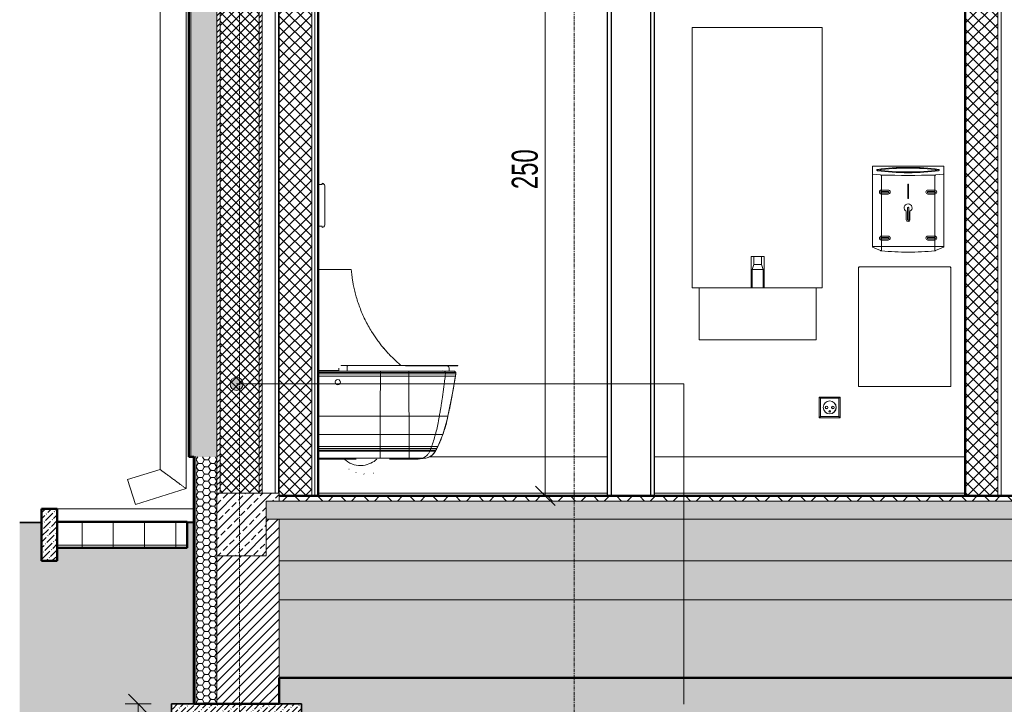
# Model space of a CAD drawing. Header units: centimetres. Extents: x 376 to 4434, y -323 to 48730.
# Tile 2 of 45: x 1553 to 1931, y -70 to 193. Entities that reach past the tile are written whole.
import ezdxf

# ---------------------------------------------------------------- set-up
doc = ezdxf.new("R2010")
doc.units = ezdxf.units.CM
doc.linetypes.add('Linia siatki', pattern=[2.2225, 1.27, -0.3175, 0.3175, -0.3175])
for name, color, linetype, lineweight in [('A-ANNO-DIMS', 7, 'Continuous', 5), ('A-ANNO-DIMS-50', 7, 'Continuous', 5), ('A-ANNO-IDEN', 7, 'Continuous', 5), ('A-DOOR', 7, 'Continuous', 5), ('A-FLOR', 7, 'Continuous', 5), ('A-FLOR-MCUT', 7, 'Continuous', 5), ('A-FLOR-PATT', 7, 'Continuous', 50), ('A-GENM', 7, 'Continuous', 5), ('A-WALL', 7, 'Continuous', 35), ('A-WALL-PATT', 7, 'Continuous', 35), ('C-TOPO', 7, 'Continuous', 5), ('E-ELEC-FIXT', 7, 'Continuous', 5), ('I-FURN', 7, 'Continuous', 5), ('P-PIPE', 7, 'Continuous', 5), ('P-SANR-FIXT', 7, 'Continuous', 5), ('S-FNDN', 7, 'Continuous', 5), ('S-GRID', 7, 'Continuous', 5)]:
    doc.layers.add(name, color=color, linetype=linetype, lineweight=lineweight)
doc.styles.add('Arial Narrow_1', font='ARIALN.TTF', dxfattribs={"width": 0.8, "height": 10})
doc.dimstyles.new('standard_wielkość_otworów', dxfattribs={"dimscale": 30.48, "dimtxt": 10.23431, "dimasz": 0.246063, "dimexe": 0.164042, "dimexo": 0.0625, "dimgap": 0, "dimtad": 1, "dimdec": 1, "dimrnd": 0.5, "dimdsep": 46, "dimtxsty": 'Arial Narrow_1', "dimblk1": 'OBLIQUE', "dimblk2": 'OBLIQUE', "dimsah": 1, "dimcen": 0.09, "dimazin": 0, "dimtfac": 1, "dimtdec": 4, "dimtix": 1, "dimtmove": 0, "dimatfit": 3, "dimfxl": 0.164042, "dimfxlon": 1, "dimtvp": 1, "dimtolj": 1, "dimtzin": 0, "dimarcsym": 2})
pattern_1 = [(0, (2116.5484, 303), (2.381, 1.375), [1.587, -3.175]), (120, (2116.5484, 303), (-2.381285, 1.3745065), [1.588, -3.175]), (60, (2116.5484, 303), (-0.000285, 2.7495065), [0, -3.175, 1.587, 0])]
pattern_2 = [(45, (2116.5484, 303), (-1.06066, 1.06066), [])]
pattern_3 = [(45, (2116.5484, 303), (-1.767767, 1.767767), []), (135, (2116.5484, 303), (-1.767767, -1.767767), [])]
pattern_4 = [(45, (2116.5484, 303), (0.841457, 3.0872282), [3.969, -0.79375, 0.16764, -0.62611])]
pattern_5 = [(45, (2116.5484, 303), (-2.12132, 2.12132), []), (135, (2116.5484, 303), (-2.12132, -2.12132), [])]

# ---------------------------------------------------------------- blocks, each defined once
blk = doc.blocks.new('Gniazdko - pojedyncze - Pojedyncza-8825553-Przekrój')
at = {"layer": 'E-ELEC-FIXT'}
for p, q in [((65750.53, 48), (65758.53, 48)), ((65750.53, 48), (65751.03, 47.5)), ((65750.53, 40), (65750.53, 48)), ((65758.03, 47.5), (65751.03, 47.5)), ((65751.03, 47.5), (65751.03, 40.5)), ((65758.03, 47.5), (65758.53, 48)), ((65758.03, 40.5), (65758.03, 47.5)), ((65758.53, 48), (65758.53, 40)), ((65750.53, 40), (65751.03, 40.5)), ((65758.53, 40), (65750.53, 40)), ((65751.03, 40.5), (65758.03, 40.5)), ((65758.53, 40), (65758.03, 40.5))]:
    blk.add_line(p, q, dxfattribs=at)
for centre, radius in [((65754.53, 44), 2.5), ((65754.53, 44), 2.48), ((65753.35, 44), 0.5), ((65753.35, 44), 0.473), ((65754.53, 42.47), 0.291), ((65755.76, 44), 0.5), ((65755.76, 44), 0.473)]:
    blk.add_circle(centre, radius, dxfattribs=at)
blk = doc.blocks.new('Drz Drzwi pełne x1 ___regulowane - Dd - W - łazienkowe - 87_6 x 203_7 _80 x 200_-9243152-Przekrój')
at = {"layer": 'A-DOOR', "lineweight": 25}
for p, q in [((65669.01, 219.7), (65669.01, 10)), ((65670.61, 219.7), (65669.01, 219.7)), ((65670.61, 10), (65670.61, 219.7)), ((65685.61, 219.7), (65685.61, 10)), ((65687.21, 219.7), (65685.61, 219.7)), ((65687.21, 10), (65687.21, 219.7)), ((65669.01, 10), (65670.61, 10)), ((65685.61, 10), (65687.21, 10))]:
    blk.add_line(p, q, dxfattribs=at)
at = {"layer": 'A-DOOR'}
blk.add_line((65685.61, 212.2), (65670.61, 212.2), dxfattribs=at)
blk = doc.blocks.new('ARu Rura spustowa okrągła ___FK_04_0 - Na ziemię _φ10_-9230879-Przekrój')
at = {"layer": 'P-PIPE'}
for p, q in [((65467.76, 316.69), (65467.76, 274.6)), ((65468.67, 316.69), (65467.76, 316.69)), ((65477.76, 316.69), (65468.87, 316.69)), ((65477.76, 316.13), (65477.76, 316.69)), ((65477.76, 278.75), (65477.76, 315.68)), ((65503.06, 253.45), (65477.76, 278.75)), ((65467.76, 274.6), (65497.06, 245.31)), ((65497.06, 245.31), (65497.06, 20.14)), ((65507.06, 231.32), (65507.06, 234.07)), ((65507.06, 12.79), (65507.06, 220.25)), ((65497.06, 20.14), (65484.57, 16.24)), ((65484.57, 16.24), (65487.55, 6.69)), ((65487.55, 6.69), (65507.06, 12.79))]:
    blk.add_line(p, q, dxfattribs=at)
for points, knots in [([(65467.76, 274.6), (65467.76, 274.61), (65467.88, 274.65), (65468.38, 274.86), (65469.19, 275.19), (65470.06, 275.56), (65470.84, 275.88), (65471.47, 276.14), (65472.11, 276.4), (65472.76, 276.68), (65473.42, 276.95), (65474.06, 277.21), (65474.68, 277.47), (65475.47, 277.8), (65476.34, 278.16), (65477.14, 278.49), (65477.65, 278.7), (65477.76, 278.75), (65477.76, 278.75)], [0, 0, 0, 0, 0.083333, 0.166667, 0.25, 0.333333, 0.375, 0.416667, 0.458333, 0.5, 0.541667, 0.583333, 0.625, 0.666667, 0.75, 0.833333, 0.916667, 1, 1, 1, 1]), ([(65497.06, 245.31), (65497.06, 245.31), (65497.18, 245.35), (65497.68, 245.56), (65498.49, 245.9), (65499.36, 246.26), (65500.14, 246.58), (65500.76, 246.84), (65501.41, 247.11), (65502.06, 247.38), (65502.62, 247.61), (65502.95, 247.74), (65503.07, 247.79)], [0, 0, 0, 0, 0.0833333, 0.1666667, 0.25, 0.3333333, 0.375, 0.4166667, 0.4583333, 0.5, 0.5416667, 0.5643951, 0.5643951, 0.5643951, 0.5643951]), ([(65497.06, 20.14), (65497.06, 20.14), (65497.18, 20.06), (65497.6, 19.75), (65498.08, 19.39), (65498.52, 19.07), (65499.01, 18.71), (65499.56, 18.31), (65500.14, 17.88), (65500.76, 17.42), (65501.41, 16.95), (65501.95, 16.55), (65502.39, 16.23), (65502.82, 15.91), (65503.25, 15.59), (65503.67, 15.29), (65504.08, 14.98), (65504.57, 14.62), (65505.11, 14.22), (65505.61, 13.86), (65506.04, 13.54), (65506.53, 13.18), (65506.95, 12.87), (65507.06, 12.79), (65507.06, 12.79)], [0, 0, 0, 0, 0.083333, 0.166667, 0.208333, 0.25, 0.291667, 0.333333, 0.375, 0.416667, 0.458333, 0.5, 0.520833, 0.541667, 0.583333, 0.604167, 0.625, 0.666667, 0.708333, 0.75, 0.791667, 0.833333, 0.916667, 1, 1, 1, 1])]:
    blk.add_open_spline(points, degree=3, knots=knots, dxfattribs=at)
blk = doc.blocks.new('Mediclinics_Steel paper towel CZ folds dispenser_DT2106x - DT2106C-9027484-Przekrój')
at = {"layer": 'A-GENM'}
for p, q in [((65770.93, 105.76), (65770.93, 136.53)), ((65771.01, 136.69), (65798.36, 136.69)), ((65798.43, 105.76), (65798.43, 136.53)), ((65774.08, 133.35), (65771.05, 133.72)), ((65772.67, 135.1), (65772.67, 135.39)), ((65774.4, 133.32), (65774.4, 104.21)), ((65794.97, 133.32), (65794.97, 104.21)), ((65798.32, 133.72), (65795.28, 133.35)), ((65796.67, 135.1), (65796.67, 135.39)), ((65784.53, 124.48), (65784.53, 129.68)), ((65784.83, 129.68), (65784.83, 124.48)), ((65774.43, 127.57), (65777.03, 127.57)), ((65777.03, 127.04), (65774.43, 127.04)), ((65774.43, 126.54), (65777.03, 126.54)), ((65777.03, 126.01), (65774.43, 126.01)), ((65792.33, 127.57), (65794.93, 127.57)), ((65794.93, 127.04), (65792.33, 127.04)), ((65792.33, 126.54), (65794.93, 126.54)), ((65794.93, 126.01), (65792.33, 126.01)), ((65783.98, 116.13), (65783.98, 119.38)), ((65784.43, 120.73), (65784.43, 116.13)), ((65784.93, 116.13), (65784.93, 120.73)), ((65785.38, 119.38), (65785.38, 116.13)), ((65774.43, 109.87), (65777.03, 109.87)), ((65792.33, 109.87), (65794.93, 109.87)), ((65777.03, 109.34), (65774.43, 109.34)), ((65774.43, 108.84), (65777.03, 108.84)), ((65777.03, 108.31), (65774.43, 108.31)), ((65794.93, 109.34), (65792.33, 109.34)), ((65792.33, 108.84), (65794.93, 108.84)), ((65794.93, 108.31), (65792.33, 108.31)), ((65798.43, 105.86), (65770.93, 105.86)), ((65774.1, 104.29), (65771.04, 105.61)), ((65795.27, 104.29), (65798.33, 105.61))]:
    blk.add_line(p, q, dxfattribs=at)
for centre, radius, start, end in [((65771.13, 136.53), 0.193, 126.3422, 180), ((65798.24, 136.53), 0.193, 0, 53.6578), ((65784.68, 129.68), 0.15, 0, 180), ((65774.43, 126.79), 0.78, 90, 270), ((65774.43, 126.79), 0.25, 90, 270), ((65777.03, 126.79), 0.78, 270, 90), ((65777.03, 126.79), 0.25, 270, 90), ((65792.33, 126.79), 0.78, 90, 270), ((65792.33, 126.79), 0.25, 90, 270), ((65794.93, 126.79), 0.78, 270, 90), ((65794.93, 126.79), 0.25, 270, 90), ((65784.68, 120.73), 1.52, 297.4211, 242.5789), ((65784.68, 124.48), 0.15, 180, 0), ((65784.68, 120.73), 0.25, 0, 180), ((65784.68, 116.13), 0.7, 180, 0), ((65784.68, 116.13), 0.25, 180, 0), ((65774.43, 109.09), 0.78, 90, 270), ((65777.03, 109.09), 0.78, 270, 90), ((65792.33, 109.09), 0.78, 90, 270), ((65794.93, 109.09), 0.78, 270, 90), ((65774.43, 109.09), 0.25, 90, 270), ((65777.03, 109.09), 0.25, 270, 90), ((65792.33, 109.09), 0.25, 90, 270), ((65794.93, 109.09), 0.25, 270, 90), ((65771.11, 105.77), 0.18, 184.3506, 246.7069), ((65774.5, 105.21), 1, 246.249, 264.0756), ((65784.63, 202.83), 99.14, 264.0756, 270.0317), ((65784.74, 202.83), 99.14, 269.9683, 275.9242), ((65784.74, 202.83), 99.14, 269.9683, 275.9162), ((65794.87, 105.21), 1, 275.053, 293.751), ((65798.26, 105.77), 0.18, 293.2931, 355.6494)]:
    blk.add_arc(centre, radius, start, end, dxfattribs=at)
for centre, major_axis, start_param, end_param in [((65784.06, 130.5), (22.31, 0), 1.543125, 2.093468), ((65785.29, 130.5), (22.31, 0), 1.048125, 1.598468), ((65771.14, 133.76), (0.208, 0), 3.141592, 4.262019), ((65773.17, 135.39), (0.5, 0), 2.108357, 4.174828), ((65773.17, 135.1), (0.5, 0), 3.141593, 4.174828), ((65784.06, 140.28), (22.31, 0), 4.189717, 4.740061), ((65784.06, 139.99), (22.31, 0), 4.189717, 4.740061), ((65784.06, 130.21), (22.23, 0), 1.543025, 2.079309), ((65774.5, 133.57), (0.973, 0), 4.270391, 4.611062), ((65784.69, 165.11), (123.26, 0), 4.628821, 4.795707), ((65785.29, 130.21), (22.23, 0), 1.062295, 1.598567), ((65785.29, 140.28), (22.31, 0), 4.684717, 5.235061), ((65785.29, 139.99), (22.31, 0), 4.684717, 5.235061), ((65794.87, 133.57), (0.973, 0), 4.795707, 5.152229), ((65796.17, 135.39), (0.5, 0), 5.24995, 7.316421), ((65796.17, 135.1), (0.5, 0), 5.24995, 6.283185), ((65798.23, 133.76), (-0.208, 0), 2.044867, 3.150243)]:
    blk.add_ellipse(centre, major_axis=major_axis, ratio=0.258819, start_param=start_param, end_param=end_param, dxfattribs=at)
blk = doc.blocks.new('PRD_AR_WstBns_RodanWasteBin_RODX605_605S_607 - RODX605-8269103-Przekrój')
at = {"layer": 'I-FURN'}
for p, q in [((65765.64, 97.77), (65765.64, 52)), ((65800.91, 98), (65765.86, 98)), ((65801.14, 52), (65801.14, 97.77)), ((65765.64, 52), (65765.86, 52)), ((65765.86, 52), (65800.91, 52)), ((65800.91, 52), (65801.14, 52))]:
    blk.add_line(p, q, dxfattribs=at)
for points in [[(65765.64, 97.77), (65765.64, 97.79), (65765.64, 97.82), (65765.65, 97.86), (65765.67, 97.89), (65765.69, 97.92), (65765.7, 97.93)], [(65765.7, 97.93), (65765.72, 97.92), (65765.74, 97.89), (65765.78, 97.86), (65765.82, 97.82), (65765.84, 97.79), (65765.86, 97.77)], [(65800.91, 97.77), (65800.93, 97.79), (65800.96, 97.82), (65801, 97.86), (65801.03, 97.89), (65801.06, 97.92), (65801.07, 97.93)], [(65801.07, 97.93), (65801.09, 97.92), (65801.11, 97.89), (65801.12, 97.86), (65801.13, 97.82), (65801.14, 97.79), (65801.14, 97.77)]]:
    blk.add_open_spline(points, degree=3, knots=[0, 0, 0, 0, 0.333333, 0.5, 0.666667, 1, 1, 1, 1], dxfattribs=at)
for points in [[(65765.86, 98), (65765.84, 98), (65765.8, 97.99), (65765.75, 97.97), (65765.72, 97.95), (65765.7, 97.93)], [(65801.07, 97.93), (65801.06, 97.95), (65801.03, 97.97), (65800.97, 97.99), (65800.93, 98), (65800.91, 98)]]:
    blk.add_open_spline(points, degree=3, dxfattribs=at)
blk = doc.blocks.new('OHy Szereg Ustęp ___FK_04_0 - Ustęp-9271751-Przekrój')
at = {"layer": 'P-SANR-FIXT', "color": 9, "true_color": 0xbbbbbb}
for p, q in [((65559.36, 129.66), (65557.86, 129.66)), ((65559.36, 130.16), (65559.36, 129.66)), ((65560.36, 114.16), (65560.36, 129.16)), ((65557.86, 113.66), (65559.36, 113.66)), ((65559.36, 113.66), (65559.36, 113.16))]:
    blk.add_line(p, q, dxfattribs=at)
at = {"layer": 'P-SANR-FIXT', "color": 153, "true_color": 0x4b95c0}
for p, q in [((65560.38, 116.77), (65560.36, 116.77)), ((65560.36, 114.37), (65560.38, 114.37)), ((65560.38, 114.37), (65560.38, 116.77)), ((65560.38, 114.37), (65560.38, 116.77))]:
    blk.add_line(p, q, dxfattribs=at)
at = {"layer": 'P-SANR-FIXT'}
for p, q in [((65557.86, 58.16), (65565.81, 58.16)), ((65581.75, 57.91), (65557.86, 57.91)), ((65557.86, 57.4), (65581.75, 57.4)), ((65557.86, 56.86), (65581.75, 56.86)), ((65565.81, 59.12), (65565.81, 57.95)), ((65569.04, 57.95), (65566.3, 57.95)), ((65566.63, 60.1), (65566.63, 60.05)), ((65566.71, 60.1), (65566.63, 60.1)), ((65569.09, 60.1), (65566.63, 60.1)), ((65566.63, 60.05), (65566.71, 60.07)), ((65569.04, 57.95), (65569.04, 59.12)), ((65569.04, 57.95), (65590.12, 57.95)), ((65569.09, 60.1), (65594.55, 60.1)), ((65590.12, 60.1), (65569.09, 60.1)), ((65592.75, 57.91), (65581.75, 57.91)), ((65581.75, 56.86), (65581.75, 57.4)), ((65581.75, 57.4), (65592.75, 57.4)), ((65581.75, 56.02), (65581.75, 56.86)), ((65581.75, 56.86), (65592.75, 56.86)), ((65602.4, 57.95), (65590.12, 57.95)), ((65594.55, 60), (65591.38, 60)), ((65592.75, 57.91), (65606.33, 57.91)), ((65606.78, 57.4), (65592.75, 57.4)), ((65592.75, 56.86), (65592.75, 57.4)), ((65606.78, 56.86), (65592.75, 56.86)), ((65611.61, 60.1), (65594.55, 60.1)), ((65594.55, 60), (65611.61, 60)), ((65610.15, 57.91), (65605.47, 58.07)), ((65606.33, 57.91), (65610.15, 57.91)), ((65610.73, 57.4), (65606.78, 57.4)), ((65606.78, 56.86), (65606.78, 57.4)), ((65610.73, 56.86), (65606.78, 56.86)), ((65607.08, 60.1), (65607.18, 60.1)), ((65607.43, 59.95), (65607.52, 59.85)), ((65608.16, 57.96), (65608.16, 59.12)), ((65610.6, 56.02), (65610.73, 56.86)), ((65610.73, 56.86), (65610.73, 57.4)), ((65610.73, 56.86), (65610.73, 57.4)), ((65611.61, 60), (65611.61, 60.1)), ((65557.86, 56.02), (65581.75, 56.02)), ((65564.37, 54.02), (65564.37, 53.71)), ((65566.37, 53.71), (65566.37, 54.02)), ((65581.75, 56.02), (65592.75, 56.02)), ((65606.68, 56.02), (65592.75, 56.02)), ((65610.6, 56.02), (65606.68, 56.02)), ((65557.86, 40.66), (65581.74, 40.66)), ((65581.74, 38.81), (65581.74, 40.66)), ((65581.74, 40.66), (65592.78, 40.66)), ((65604.46, 40.66), (65592.78, 40.66)), ((65607.74, 40.66), (65604.46, 40.66)), ((65607.33, 38.81), (65605.75, 33.57)), ((65607.33, 38.81), (65607.74, 40.66)), ((65557.86, 33.57), (65581.73, 33.57)), ((65581.73, 33.57), (65592.8, 33.57)), ((65602.92, 33.57), (65592.8, 33.57)), ((65605.75, 33.57), (65602.92, 33.57)), ((65605.75, 33.57), (65603.83, 28.92)), ((65557.86, 28.92), (65581.73, 28.92)), ((65557.86, 28.17), (65581.73, 28.17)), ((65557.86, 27.57), (65581.72, 27.57)), ((65557.86, 27.21), (65581.72, 27.21)), ((65581.72, 27.57), (65581.73, 28.17)), ((65581.72, 27.21), (65581.72, 27.57)), ((65581.72, 27.57), (65592.83, 27.57)), ((65581.72, 27.21), (65592.83, 27.21)), ((65581.73, 28.92), (65592.82, 28.92)), ((65581.73, 28.17), (65581.73, 28.92)), ((65581.73, 28.17), (65592.82, 28.17)), ((65601.42, 28.92), (65592.82, 28.92)), ((65601.13, 28.17), (65592.82, 28.17)), ((65600.9, 27.57), (65592.83, 27.57)), ((65600.73, 27.21), (65592.83, 27.21)), ((65602.94, 27.21), (65600.73, 27.21)), ((65603.15, 27.57), (65600.9, 27.57)), ((65603.45, 28.17), (65601.13, 28.17)), ((65603.82, 28.92), (65601.42, 28.92)), ((65602.94, 27.21), (65603.15, 27.57)), ((65603.15, 27.57), (65603.45, 28.17)), ((65603.45, 28.17), (65603.83, 28.92)), ((65557.86, 24.49), (65581.71, 24.49)), ((65572.45, 24.16), (65557.86, 24.16)), ((65572.45, 24.16), (65557.86, 24.16)), ((65581.71, 24.49), (65592.89, 24.49)), ((65592.96, 24.16), (65585.22, 24.16)), ((65592.96, 24.16), (65585.22, 24.16)), ((65597.83, 24.49), (65592.89, 24.49)), ((65592.96, 24.16), (65594.33, 24.16)), ((65592.96, 24.16), (65594.33, 24.16)), ((65594.33, 24.16), (65595.4, 24.16)), ((65594.33, 24.16), (65595.4, 24.16)), ((65595.4, 24.16), (65596.08, 24.16)), ((65595.4, 24.16), (65595.91, 24.16)), ((65595.91, 24.16), (65596.08, 24.16)), ((65599.2, 24.49), (65596.08, 24.16)), ((65599.2, 24.49), (65596.08, 24.16)), ((65599.2, 24.49), (65597.83, 24.49)), ((65600.18, 24.76), (65599.2, 24.49))]:
    blk.add_line(p, q, dxfattribs=at)
at = {"layer": 'P-SANR-FIXT', "flags": 128}
for points in [[(65569.09, 60.1), (65567.76, 60.1), (65566.93, 60.1), (65566.86, 60.1)], [(65592.52, 60.1), (65590.63, 60.1), (65590.12, 60.1)], [(65592.75, 56.02), (65592.75, 56.44), (65592.75, 56.86)], [(65606.68, 56.02), (65606.73, 56.44), (65606.78, 56.86)], [(65607.39, 60), (65607.96, 59.71), (65608.16, 59.12)], [(65610.15, 57.91), (65610.38, 57.81), (65610.54, 57.7), (65610.65, 57.57), (65610.72, 57.42), (65610.73, 57.4)], [(65610.6, 56.02), (65610.66, 56.44), (65610.73, 56.85)], [(65610.6, 56.02), (65609.53, 49.54), (65607.74, 40.66)], [(65592.78, 38.81), (65592.78, 39.73), (65592.78, 40.66)], [(65604.14, 38.81), (65604.3, 39.73), (65604.46, 40.66)], [(65607.33, 38.81), (65607.53, 39.73), (65607.74, 40.66)], [(65592.82, 28.17), (65592.82, 28.54), (65592.82, 28.92)], [(65592.83, 27.57), (65592.83, 27.87), (65592.82, 28.17)], [(65592.83, 27.21), (65592.83, 27.39), (65592.83, 27.57)], [(65602.94, 27.21), (65601.63, 25.6), (65599.8, 24.63), (65599.2, 24.49)], [(65600.73, 27.21), (65600.81, 27.39), (65600.9, 27.57)], [(65600.9, 27.57), (65601.01, 27.87), (65601.13, 28.17)], [(65601.13, 28.17), (65601.28, 28.54), (65601.42, 28.92)], [(65602.94, 27.21), (65603.04, 27.39), (65603.15, 27.57)], [(65603.15, 27.57), (65603.3, 27.87), (65603.45, 28.17)], [(65603.45, 28.17), (65603.64, 28.54), (65603.82, 28.92)]]:
    blk.add_lwpolyline(points, dxfattribs=at)
at = {"layer": 'P-SANR-FIXT', "color": 9, "true_color": 0xbbbbbb}
for centre, start, end in [((65559.36, 129.16), 0, 90), ((65559.36, 114.16), 270, 0)]:
    blk.add_arc(centre, 1, start, end, dxfattribs=at)
at = {"layer": 'P-SANR-FIXT'}
for start_param, end_param in [(0, 3.141593), (3.141593, 6.283185)]:
    blk.add_ellipse((65565.37, 53.71), major_axis=(1, 0), ratio=0.984808, start_param=start_param, end_param=end_param, dxfattribs=at)
for points, knots in [([(65569.04, 59.12), (65569.04, 59.23), (65569.04, 59.45), (65569.05, 59.78), (65569.06, 59.99), (65569.07, 60.06), (65569.08, 60.08)], [-1, -1, -1, -1, -0.7857143, -0.5714286, -0.2857143, -0.1428571, -0.1428571, -0.1428571, -0.1428571]), ([(65581.75, 57.4), (65581.75, 57.49), (65581.75, 57.64), (65581.75, 57.81), (65581.75, 57.88), (65581.75, 57.91)], [0, 0, 0, 0, 0.285714, 0.571429, 1, 1, 1, 1]), ([(65581.74, 40.66), (65581.74, 41.3), (65581.74, 42.79), (65581.74, 46.33), (65581.75, 50.3), (65581.75, 53.86), (65581.75, 55.37), (65581.75, 56.02)], [0, 0, 0, 0, 0.166667, 0.333333, 0.666667, 0.833333, 1, 1, 1, 1]), ([(65592.78, 40.66), (65592.78, 41.02), (65592.77, 41.79), (65592.77, 43.05), (65592.77, 44.17), (65592.77, 45.07), (65592.77, 45.75), (65592.77, 46.43), (65592.76, 47.29), (65592.76, 48.34), (65592.76, 49.39), (65592.76, 50.26), (65592.76, 50.93), (65592.76, 51.61), (65592.76, 52.51), (65592.75, 53.62), (65592.75, 54.89), (65592.75, 55.66), (65592.75, 56.02)], [-1, -1, -1, -1, -0.916667, -0.833333, -0.75, -0.708333, -0.666667, -0.625, -0.583333, -0.5, -0.416667, -0.375, -0.333333, -0.291667, -0.25, -0.166667, -0.083333, 0, 0, 0, 0]), ([(65604.46, 40.66), (65604.53, 41.02), (65604.66, 41.79), (65604.87, 43.05), (65605.05, 44.17), (65605.19, 45.07), (65605.3, 45.75), (65605.4, 46.43), (65605.53, 47.29), (65605.68, 48.34), (65605.83, 49.39), (65605.95, 50.26), (65606.04, 50.93), (65606.13, 51.61), (65606.25, 52.51), (65606.4, 53.62), (65606.55, 54.89), (65606.64, 55.66), (65606.68, 56.02)], [-1, -1, -1, -1, -0.916667, -0.833333, -0.75, -0.708333, -0.666667, -0.625, -0.583333, -0.5, -0.416667, -0.375, -0.333333, -0.291667, -0.25, -0.166667, -0.083333, 0, 0, 0, 0]), ([(65607.74, 40.66), (65607.82, 41.02), (65608, 41.79), (65608.27, 43.05), (65608.5, 44.17), (65608.68, 45.07), (65608.81, 45.75), (65608.94, 46.43), (65609.11, 47.29), (65609.31, 48.34), (65609.5, 49.39), (65609.65, 50.26), (65609.77, 50.93), (65609.89, 51.61), (65610.05, 52.51), (65610.23, 53.62), (65610.43, 54.89), (65610.55, 55.66), (65610.6, 56.02)], [-1, -1, -1, -1, -0.916667, -0.833333, -0.75, -0.708333, -0.666667, -0.625, -0.583333, -0.5, -0.416667, -0.375, -0.333333, -0.291667, -0.25, -0.166667, -0.083333, 0, 0, 0, 0]), ([(65580.46, 24.17), (65579.74, 23.51), (65578.06, 22.4), (65574.96, 21.5), (65571.54, 21.77), (65569.18, 22.99), (65568.13, 23.92), (65567.93, 24.12)], [0.2299944, 0.2299944, 0.2299944, 0.2299944, 0.3333333, 0.4444444, 0.5833333, 0.7222222, 0.7576721, 0.7576721, 0.7576721, 0.7576721]), ([(65579.14, 18.74), (65579.11, 18.73), (65579.07, 18.72), (65579.02, 18.71), (65579, 18.71)], [0.361870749, 0.361870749, 0.361870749, 0.361870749, 0.363636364, 0.365477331, 0.365477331, 0.365477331, 0.365477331])]:
    blk.add_open_spline(points, degree=3, knots=knots, dxfattribs=at)
for points in [[(65592.75, 57.4), (65592.75, 57.47), (65592.75, 57.59), (65592.75, 57.74), (65592.75, 57.84), (65592.75, 57.89), (65592.75, 57.91)], [(65606.78, 57.4), (65606.77, 57.47), (65606.72, 57.59), (65606.62, 57.74), (65606.48, 57.84), (65606.38, 57.89), (65606.33, 57.91)], [(65610.73, 57.4), (65610.71, 57.47), (65610.65, 57.59), (65610.51, 57.74), (65610.34, 57.84), (65610.21, 57.89), (65610.15, 57.91)], [(65581.73, 33.57), (65581.73, 34.42), (65581.74, 36.15), (65581.74, 37.91), (65581.74, 38.81)], [(65592.8, 33.57), (65592.79, 34.42), (65592.79, 36.15), (65592.78, 37.91), (65592.78, 38.81)], [(65602.92, 33.57), (65603.17, 34.42), (65603.63, 36.15), (65603.99, 37.91), (65604.14, 38.81)], [(65605.75, 33.57), (65606.07, 34.42), (65606.67, 36.15), (65607.13, 37.91), (65607.33, 38.81)], [(65581.73, 28.92), (65581.73, 29.67), (65581.73, 31.21), (65581.73, 32.78), (65581.73, 33.57)], [(65592.82, 28.92), (65592.81, 29.67), (65592.81, 31.21), (65592.8, 32.77), (65592.8, 33.57)], [(65601.42, 28.92), (65601.7, 29.67), (65602.24, 31.21), (65602.7, 32.78), (65602.92, 33.57)], [(65603.82, 28.92), (65604.19, 29.67), (65604.87, 31.21), (65605.47, 32.78), (65605.75, 33.57)], [(65581.71, 24.49), (65581.71, 24.56), (65581.71, 24.79), (65581.72, 25.38), (65581.72, 26.19), (65581.72, 26.85), (65581.72, 27.21)], [(65592.89, 24.49), (65592.88, 24.56), (65592.87, 24.79), (65592.85, 25.38), (65592.84, 26.19), (65592.83, 26.85), (65592.83, 27.21)], [(65597.83, 24.49), (65598.14, 24.56), (65598.73, 24.79), (65599.55, 25.38), (65600.24, 26.19), (65600.59, 26.85), (65600.73, 27.21)], [(65599.2, 24.49), (65599.99, 24.63), (65601.49, 25.27), (65602.56, 26.5), (65602.94, 27.21)], [(65592.96, 24.16), (65592.95, 24.17), (65592.92, 24.22), (65592.9, 24.38), (65592.89, 24.49)], [(65595.4, 24.16), (65595.81, 24.17), (65596.63, 24.23), (65597.44, 24.39), (65597.83, 24.49)], [(65596.08, 24.16), (65596.14, 24.16), (65596.21, 24.17), (65596.27, 24.17)], [(65569.74, 20.27), (65569.72, 20.28), (65569.7, 20.3), (65569.69, 20.31)], [(65572.43, 18.97), (65572.39, 18.99), (65572.35, 19), (65572.31, 19.01)], [(65575.55, 18.4), (65575.52, 18.4), (65575.48, 18.4), (65575.45, 18.41)]]:
    blk.add_open_spline(points, degree=3, dxfattribs=at)
blk = doc.blocks.new('ZZZ OHy Pisuar ___FK_04_0 - przykład-5707103-Przekrój')
at = {"layer": 'P-SANR-FIXT'}
blk.add_line((65570.57, 97), (65557.86, 97), dxfattribs=at)
for points in [[(65571.36, 91.2), (65571.26, 91.75), (65571.07, 92.8), (65570.87, 94.21), (65570.72, 95.39), (65570.63, 96.3), (65570.58, 96.87), (65570.57, 97), (65570.57, 97)], [(65582.67, 67.19), (65582.81, 67.02), (65582.95, 66.86), (65583.09, 66.69)], [(65583.09, 66.69), (65582.95, 66.86), (65582.81, 67.02), (65582.67, 67.19)]]:
    blk.add_open_spline(points, degree=3, dxfattribs=at)
for points, knots in [([(65582.83, 67), (65582.45, 67.46), (65581.69, 68.4), (65580.18, 70.41), (65578.13, 73.47), (65575.79, 77.71), (65573.75, 82.44), (65572.51, 86.3), (65571.77, 89.2), (65571.49, 90.55), (65571.36, 91.2)], [-1, -1, -1, -1, -0.931818, -0.863636, -0.727273, -0.545455, -0.363636, -0.181818, -0.090909, 0, 0, 0, 0]), ([(65589.65, 60.17), (65589.69, 60.14), (65589.69, 60.14), (65589.13, 60.6), (65587.89, 61.7), (65586.55, 62.97), (65585.41, 64.11), (65584.15, 65.46), (65583.28, 66.46), (65582.83, 67)], [-0.5294118, -0.5294118, -0.5294118, -0.5294118, -0.4705882, -0.3529412, -0.2352941, -0.1764706, -0.1176471, -0.0588235, 0, 0, 0, 0])]:
    blk.add_open_spline(points, degree=3, knots=knots, dxfattribs=at)
blk = doc.blocks.new('OHy Szereg Umywalka ___FK_04_0 - _45 x 30_-9272457-Przekrój')
at = {"layer": 'P-SANR-FIXT'}
for p, q in [((65724.36, 90), (65724.36, 102)), ((65724.36, 102), (65725.41, 102)), ((65725.41, 99), (65724.71, 97)), ((65725.41, 102), (65725.41, 99)), ((65728.31, 102), (65725.41, 102)), ((65728.31, 99), (65725.41, 99)), ((65728.31, 99), (65728.31, 102)), ((65728.31, 102), (65729.36, 102)), ((65729.01, 97), (65728.31, 99)), ((65729.36, 102), (65729.36, 90)), ((65724.71, 97), (65724.71, 90)), ((65729.01, 97), (65724.71, 97)), ((65729.01, 90), (65729.01, 97)), ((65726.86, 90), (65704.36, 90)), ((65704.36, 70), (65704.36, 90)), ((65749.36, 90), (65726.86, 90)), ((65749.36, 90), (65749.36, 70)), ((65704.36, 70), (65726.86, 70)), ((65726.86, 70), (65749.36, 70))]:
    blk.add_line(p, q, dxfattribs=at)
blk = doc.blocks.new('MEBLE lustro łazienka wtopione - MEBLE lustro łazienka wtopione-8946309-Przekrój')
at = {"layer": 'I-FURN'}
for p, q in [((65701.61, 190), (65751.61, 190)), ((65701.61, 90), (65701.61, 190)), ((65751.61, 90), (65751.61, 190)), ((65704.36, 90), (65701.61, 90)), ((65751.61, 90), (65749.36, 90))]:
    blk.add_line(p, q, dxfattribs=at)
blk = doc.blocks.new('DIMBLOCK6-Przekrój')
at = {"layer": 'A-ANNO-DIMS-50', "color": 250, "true_color": 0x303030}
for p, q in [((1598.15, -70), (1594.4, -66.25)), ((1598.15, -70), (1593.15, -70)), ((1598.15, -110), (1598.15, -70)), ((1598.15, -70), (1601.9, -73.75)), ((1598.15, -70), (1603.15, -70)), ((1598.15, -110), (1594.4, -106.25)), ((1598.15, -110), (1593.15, -110)), ((1598.15, -110), (1601.9, -113.75)), ((1598.15, -110), (1603.15, -110))]:
    blk.add_line(p, q, dxfattribs=at)
at = {"layer": 'A-ANNO-DIMS-50', "color": 0, "insert": (1585.22, -94.71), "char_height": 10, "width": 11.3065, "attachment_point": 1, "rotation": 90, "line_spacing_factor": 0.974696, "style": 'Arial Narrow_1'}
blk.add_mtext('40', dxfattribs=at)
blk = doc.blocks.new('_Oblique')
at = {"color": 0, "linetype": 'ByBlock', "lineweight": -2}
blk.add_line((-0.5, -0.5), (0.5, 0.5), dxfattribs=at)
blk = doc.blocks.new('DIMBLOCK8-Przekrój')
at = {"layer": 'A-ANNO-DIMS-50', "color": 250, "true_color": 0x303030}
for p, q in [((1754.68, 260), (1750.93, 263.75)), ((1754.68, 260), (1749.68, 260)), ((1754.68, 10), (1754.68, 260)), ((1754.68, 260), (1758.43, 256.25)), ((1754.68, 260), (1759.68, 260)), ((1754.68, 10), (1750.93, 13.75)), ((1754.68, 10), (1749.68, 10)), ((1754.68, 10), (1758.43, 6.25)), ((1754.68, 10), (1759.68, 10))]:
    blk.add_line(p, q, dxfattribs=at)
at = {"layer": 'A-ANNO-DIMS-50', "color": 0, "insert": (1741.76, 127.93), "char_height": 10, "width": 16.9597, "attachment_point": 1, "rotation": 90, "line_spacing_factor": 0.974696, "style": 'Arial Narrow_1'}
blk.add_mtext('250', dxfattribs=at)

msp = doc.modelspace()

# ---------------------------------------------------------------- hatches: boundary and pattern name
at = {"layer": 'A-ANNO-IDEN'}
h = msp.add_hatch(color=256, dxfattribs=at)
edge = h.paths.add_edge_path()
edge.add_arc((1635.95, 53.05), 2.5, 0, 360)
at = {"layer": 'A-FLOR-PATT', "lineweight": 5}
h = msp.add_hatch(dxfattribs=at)
h.set_pattern_fill('FP_13', color=256, style=0, pattern_type=2)
h.set_pattern_definition(pattern_4)
h.paths.add_polyline_path([(1647.4, 1), (2412.75, 1), (2412.75, 8), (1647.4, 8), (1647.4, 5.8)])
h = msp.add_hatch(dxfattribs=at)
h.set_pattern_fill('FP_12', color=256, style=0, pattern_type=2)
h.set_pattern_definition([(45, (2116.5484, 303), (-4.41942, 4.41942), []), (135, (2116.5484, 303), (-4.41942, -4.41942), [])])
h.paths.add_polyline_path([(1652.35, 8), (2087.75, 8), (2087.75, 10), (1652.35, 10)])
h.paths.add_polyline_path([(2188.29, 8), (2406.75, 8), (2406.75, 10), (2395.36, 10), (2395.36, 9.85), (2390.81, 9.9), (2390.79, 10), (2356.81, 10), (2356.81, 9.85), (2352.26, 9.85), (2352.23, 10), (2100.25, 10), (2100.25, 8), (2124.72, 8)])
h = msp.add_hatch(dxfattribs=at)
h.set_pattern_fill('FP_8', color=256, style=0, pattern_type=2)
h.set_pattern_definition(pattern_1)
h.paths.add_polyline_path([(2379.01, -15), (2406.75, -15), (2406.75, 1), (1652.35, 1), (1652.35, -15), (2347.22, -15)])
h = msp.add_hatch(dxfattribs=at)
h.set_pattern_fill('FP_16', color=256, style=0, pattern_type=2)
h.set_pattern_definition([(0, (2116.548, 303), (0, 12), []), (90, (2116.548, 303), (-12, 7e-16), [])])
h.paths.add_polyline_path([(2442.58, -10), (2490.75, -10), (2490.75, 0), (2441.55, 0), (2441.55, -10)])
h.paths.add_polyline_path([(1584.35, -10), (1617, -10), (1617, 0), (1567, 0), (1567, -10)])
h = msp.add_hatch(dxfattribs=at)
h.set_pattern_fill('FP_13', color=256, style=0, pattern_type=2)
h.set_pattern_definition(pattern_4)
h.paths.add_polyline_path([(1679.71, -30), (2406.75, -30), (2406.75, -15), (1652.35, -15), (1652.35, -30)])
at = {"layer": 'A-FLOR-PATT', "lineweight": 5, "true_color": 0x787878}
h = msp.add_hatch(dxfattribs=at)
h.set_pattern_fill('FP_11', color=8, style=0, pattern_type=2)
h.set_pattern_definition([(50, (2116.5484, 303), (9.10909, -0.79658), [0.9525, -10.477]), (355, (2116.548, 303), (-1.76211, 9.55293), [0.762, -8.382]), (100.451, (2117.307, 302.934), (7.34759, 8.75607), [0.8095, -8.905]), (46.184, (2116.548, 305.54), (13.55348, -2.10193), [1.429, -15.716]), (96.636, (2117.677, 305.365), (11.86985, 12.37158), [1.214, -13.357]), (351.184, (2116.548, 305.54), (11.87023, 12.3709), [1.143, -12.573]), (21, (2117.8184, 304.905), (7.58081, -5.11288), [0.9525, -10.478]), (326, (2117.818, 304.905), (3.09017, 9.20947), [0.762, -8.382]), (71.451, (2118.45, 304.479), (10.67137, 4.09605), [0.8095, -8.905]), (37.5, (2116.5484, 303), (0.154318, 4.227553), [0.16764, -8.113, 0.16764, -8.341, -8.414]), (37.5, (2116.5484, 303), (0.154318, 4.227553), [-16.789, 0.16764, -8.246]), (7.5, (2116.5484, 303), (3.340787, 5.008912), [0.16764, -4.684, 0.16764, -7.922, -3.207]), (7.5, (2116.5484, 303), (3.340787, 5.008912), [-12.941, 0.16764, -3.039]), (327.5, (2113.7164, 303), (6.77975, -0.286649), [0.16764, -3.007, 0.16764, -9.738, -13.144]), (327.5, (2113.7164, 303), (6.77975, -0.286649), [-13.081, 0.16764, -12.977]), (317.5, (2112.4464, 303), (7.40663, 1.2711), [0.16764, -3.96, 0.16764, -6.411, -9.335]), (317.5, (2112.4464, 303), (7.40663, 1.2711), [-10.706, 0.16764, -9.167])])
h.paths.add_polyline_path([(2315.44, -60), (2406.75, -60), (2406.75, -30), (1652.35, -30), (1652.35, -60), (2188.29, -60)])
at = {"layer": 'A-WALL-PATT', "lineweight": 5, "true_color": 0x787878}
h = msp.add_hatch(dxfattribs=at)
h.set_pattern_fill('FP_10', color=8, style=0, pattern_type=2)
h.set_pattern_definition(pattern_3)
h.paths.add_polyline_path([(1644.6, 25), (1644.6, 322.62), (1629.6, 313.96), (1629.6, 25)])
at = {"layer": 'A-WALL-PATT', "lineweight": 5, "true_color": 0x808080}
h = msp.add_hatch(dxfattribs=at)
h.set_pattern_fill('FP_9', color=8, style=0, pattern_type=2)
h.set_pattern_definition(pattern_2)
h.paths.add_polyline_path([(1645.85, 25), (1645.85, 323.34), (1644.6, 322.62), (1644.6, 25)])
at = {"layer": 'A-WALL-PATT', "lineweight": 5, "true_color": 0x008000}
h = msp.add_hatch(dxfattribs=at)
h.set_pattern_fill('FP_15', color=96, style=0, pattern_type=2)
h.set_pattern_definition(pattern_5)
h.paths.add_polyline_path([(1664.85, 10), (1664.85, 315), (1652.35, 315), (1652.35, 10), (1663.82, 10)])
h = msp.add_hatch(dxfattribs=at)
h.set_pattern_fill('FP_15', color=96, style=0, pattern_type=2)
h.set_pattern_definition(pattern_5)
h.paths.add_polyline_path([(1928.67, 10), (1928.67, 315), (1916.17, 315), (1916.17, 10)])
at = {"layer": 'A-WALL-PATT', "lineweight": 5, "true_color": 0x808080}
h = msp.add_hatch(dxfattribs=at)
h.set_pattern_fill('FP_8', color=8, style=0, pattern_type=2)
h.set_pattern_definition(pattern_1)
h.paths.add_polyline_path([(1620.35, 25), (1628.35, 25), (1628.35, 313.24), (1618.35, 307.46), (1618.35, 25), (1619.55, 25)])
h = msp.add_hatch(dxfattribs=at)
h.set_pattern_fill('FP_9', color=8, style=0, pattern_type=2)
h.set_pattern_definition(pattern_2)
h.paths.add_polyline_path([(1629.6, 25), (1629.6, 313.96), (1628.35, 313.24), (1628.35, 25)])
h = msp.add_hatch(dxfattribs=at)
h.set_pattern_fill('FP_8', color=8, style=0, pattern_type=2)
h.set_pattern_definition(pattern_1)
h.paths.add_polyline_path([(1628.35, 11), (1628.35, 25), (1620.35, 25), (1620.35, 11)])
h = msp.add_hatch(dxfattribs=at)
h.set_pattern_fill('FP_9', color=8, style=0, pattern_type=2)
h.set_pattern_definition(pattern_2)
h.paths.add_polyline_path([(1628.35, 11), (1629.6, 11), (1629.6, 25), (1628.35, 25)])
at = {"layer": 'A-WALL-PATT', "lineweight": 5, "true_color": 0x787878}
h = msp.add_hatch(dxfattribs=at)
h.set_pattern_fill('FP_10', color=8, style=0, pattern_type=2)
h.set_pattern_definition(pattern_3)
h.paths.add_polyline_path([(1629.6, 11), (1644.6, 11), (1644.6, 25), (1629.6, 25)])
at = {"layer": 'A-WALL-PATT', "lineweight": 5, "true_color": 0x808080}
h = msp.add_hatch(dxfattribs=at)
h.set_pattern_fill('FP_9', color=8, style=0, pattern_type=2)
h.set_pattern_definition(pattern_2)
h.paths.add_polyline_path([(1644.6, 11), (1645.85, 11), (1645.85, 25), (1644.6, 25)])
h = msp.add_hatch(dxfattribs=at)
h.set_pattern_fill('FP_8', color=8, style=0, pattern_type=2)
h.set_pattern_definition(pattern_1)
h.paths.add_polyline_path([(1628.35, -13), (1628.35, 11), (1620.35, 11), (1620.35, -13)])
at = {"layer": 'A-WALL-PATT', "lineweight": 5}
h = msp.add_hatch(dxfattribs=at)
h.set_pattern_fill('FP_18', color=256, style=0, pattern_type=2)
h.set_pattern_definition([(45, (2116.5484, 303), (-3.36795, 3.36795), []), (45, (2119.9154, 303), (-3.367242, 3.367242), [2.381, -1.191])])
h.paths.add_polyline_path([(1628.35, -13), (1647.4, -13), (1647.4, 8), (1652.35, 8), (1652.35, 11), (1628.35, 11), (1628.35, 5.8)])
h = msp.add_hatch(dxfattribs=at)
h.set_pattern_fill('FP_13', color=256, style=0, pattern_type=2)
h.set_pattern_definition(pattern_4)
h.paths.add_polyline_path([(1561, -15), (1567, -15), (1567, 5), (1561, 5)])
h = msp.add_hatch(dxfattribs=at)
h.set_pattern_fill('FP_7', color=256, style=0, pattern_type=2)
h.set_pattern_definition([(45, (2116.5484, 303), (-1.767767, 1.767767), [])])
h.paths.add_polyline_path([(1652.35, -70), (1652.35, 1), (1647.4, 1), (1647.4, -13), (1628.35, -13), (1628.35, -70)])
at = {"layer": 'A-WALL-PATT', "lineweight": 5, "true_color": 0x808080}
h = msp.add_hatch(dxfattribs=at)
h.set_pattern_fill('FP_8', color=8, style=0, pattern_type=2)
h.set_pattern_definition(pattern_1)
h.paths.add_polyline_path([(1620.35, -70), (1628.35, -70), (1628.35, -13), (1620.35, -13), (1620.35, -19.73)])
at = {"layer": 'C-TOPO', "true_color": 0x808080}
msp.add_hatch(color=8, dxfattribs=at).paths.add_polyline_path([(2061.15, -121.85), (2569.73, -121.85), (2569.73, -0.24), (2496.75, -0.24), (2496.75, -15), (2490.75, -15), (2490.75, -10), (2441.55, -10), (2441.55, -0.24), (2439.55, -0.24), (2439.55, -70), (2443.75, -70), (2443.75, -110), (2393.75, -110), (2393.75, -70), (2406.75, -70), (2406.75, -60), (1652.35, -60), (1652.35, -70), (1660.95, -70), (1660.95, -110), (1610.95, -110), (1610.95, -70), (1619.55, -70), (1619.55, -0.23), (1617, -0.23), (1617, -10), (1567, -10), (1567, -15), (1561, -15), (1561, -0.23), (1552.57, -0.23), (1552.57, -121.85), (1934, -121.85)])
at = {"layer": 'S-FNDN'}
h = msp.add_hatch(dxfattribs=at)
h.set_pattern_fill('FP_13', color=256, style=0, pattern_type=2)
h.set_pattern_definition(pattern_4)
h.paths.add_polyline_path([(1610.95, -110), (1660.95, -110), (1660.95, -70), (1610.95, -70)])

# ---------------------------------------------------------------- linework, layer by layer
at = {"layer": 'A-ANNO-IDEN'}
for p, q in [((1635.95, 53.05), (1807.94, 53.05)), ((1807.94, 53.05), (1807.94, -70.13))]:
    msp.add_line(p, q, dxfattribs=at)
msp.add_circle((1635.95, 53.05), 2.5, dxfattribs=at)
at = {"layer": 'A-FLOR', "lineweight": 50}
for p, q in [((2087.75, 10), (1667.35, 10)), ((1617, 0), (1567, 0)), ((1617, -10), (1617, 0)), ((1567, -10), (1617, -10)), ((1652.35, -60), (2406.75, -60))]:
    msp.add_line(p, q, dxfattribs=at)
at = {"layer": 'A-FLOR'}
msp.add_line((1617, 0), (1619.55, 0), dxfattribs=at)
at = {"layer": 'A-FLOR-MCUT'}
for p, q in [((1647.4, 8), (1647.4, 1)), ((1652.35, 10), (1652.35, 8)), ((2406.75, 8), (1652.35, 8)), ((2412.75, 1), (1647.4, 1)), ((1652.35, 1), (1652.35, -60)), ((2406.75, -15), (1652.35, -15)), ((2406.75, -30), (1652.35, -30))]:
    msp.add_line(p, q, dxfattribs=at)
at = {"layer": 'A-WALL', "lineweight": 5}
for p, q in [((1644.6, 322.62), (1644.6, 11)), ((1645.85, 315), (1645.85, 11)), ((1650.85, 315), (1650.85, 11)), ((1664.85, 315), (1664.85, 10)), ((1928.67, 315), (1928.67, 10)), ((1628.35, -70), (1628.35, 313.24)), ((1629.6, 313.96), (1629.6, 11)), ((1652.1, 312.5), (1652.1, 11)), ((1652.35, 10), (1652.35, 312.5)), ((1666.1, 312.5), (1666.1, 10)), ((1929.92, 312.5), (1929.92, 10)), ((1618.35, 307.46), (1618.35, 25)), ((1620.35, 25), (1619.55, 25)), ((1620.35, -70), (1620.35, 25)), ((1710.13, 25), (1778.5, 25)), ((1796.7, 25), (1916.17, 25)), ((1628.35, 11), (1652.35, 11)), ((1647.4, 8), (1652.35, 8)), ((1667.35, 11), (1778.5, 11)), ((1796.7, 11), (1916.17, 11)), ((1619.55, 5), (1567, 5)), ((1647.4, -13), (1647.4, 1)), ((1647.4, -13), (1628.35, -13))]:
    msp.add_line(p, q, dxfattribs=at)
at = {"layer": 'A-WALL', "lineweight": 50}
for p, q in [((1617.55, 307), (1617.55, 25)), ((1667.35, 10), (1667.35, 310)), ((1916.17, 310), (1916.17, 10)), ((1617.55, 25), (1619.55, 25)), ((1619.55, 25), (1619.55, -70)), ((1652.35, 10), (1667.35, 10)), ((1561, 5), (1561, -15)), ((1567, 5), (1561, 5)), ((1567, -15), (1567, 5)), ((1561, -15), (1567, -15)), ((1652.35, -70), (1652.35, -60)), ((1619.55, -70), (1652.35, -70))]:
    msp.add_line(p, q, dxfattribs=at)
at = {"layer": 'C-TOPO', "lineweight": 35}
for p, q in [((1561, -0.23), (1552.57, -0.23)), ((1619.55, -0.23), (1617, -0.23))]:
    msp.add_line(p, q, dxfattribs=at)
at = {"layer": 'C-TOPO'}
for p, q in [((1552.57, -0.23), (1561, -0.23)), ((1617, -0.23), (1619.55, -0.23))]:
    msp.add_line(p, q, dxfattribs=at)
at = {"layer": 'S-FNDN', "lineweight": 35}
for p, q in [((1660.95, -70), (1610.95, -70)), ((1610.95, -70), (1610.95, -110)), ((1660.95, -110), (1660.95, -70))]:
    msp.add_line(p, q, dxfattribs=at)
at = {"layer": 'S-GRID', "color": 9, "linetype": 'Linia siatki', "true_color": 0xc0c0c0}
for p, q in [((1637.1, -277.86), (1637.1, 643.69)), ((1765.77, -277.86), (1765.77, 643.69))]:
    msp.add_line(p, q, dxfattribs=at)

# ---------------------------------------------------------------- block references
at = {"layer": 'A-DOOR'}
msp.add_blockref('Drz Drzwi pełne x1 ___regulowane - Dd - W - łazienkowe - 87_6 x 203_7 _80 x 200_-9243152-Przekrój', (-63890.51, 0), dxfattribs=at)
at = {"layer": 'E-ELEC-FIXT'}
msp.add_blockref('Gniazdko - pojedyncze - Pojedyncza-8825553-Przekrój', (-63890.51, 0), dxfattribs=at)
at = {"layer": 'I-FURN'}
for name in ['MEBLE lustro łazienka wtopione - MEBLE lustro łazienka wtopione-8946309-Przekrój', 'PRD_AR_WstBns_RodanWasteBin_RODX605_605S_607 - RODX605-8269103-Przekrój']:
    msp.add_blockref(name, (-63890.51, 0), dxfattribs=at)
at = {"layer": 'P-PIPE'}
msp.add_blockref('ARu Rura spustowa okrągła ___FK_04_0 - Na ziemię _φ10_-9230879-Przekrój', (-63890.51, 0), dxfattribs=at)
at = {"layer": 'P-SANR-FIXT'}
for name in ['Mediclinics_Steel paper towel CZ folds dispenser_DT2106x - DT2106C-9027484-Przekrój', 'OHy Szereg Ustęp ___FK_04_0 - Ustęp-9271751-Przekrój', 'OHy Szereg Umywalka ___FK_04_0 - _45 x 30_-9272457-Przekrój', 'ZZZ OHy Pisuar ___FK_04_0 - przykład-5707103-Przekrój']:
    msp.add_blockref(name, (-63890.51, 0), dxfattribs=at)

# ---------------------------------------------------------------- dimensions: what is measured, and where the dimension line sits
at = {"layer": 'A-ANNO-DIMS', "color": 250, "true_color": 0x303030}
for base, p1, p2, override, picture, middle in [((1754.68, 260), (1749.68, 10), (1749.68, 260), {"dimpost": '<>', "dimfxl": 250}, 'DIMBLOCK8-Przekrój', (1749.58, 135)), ((1598.15, -70), (1603.15, -110), (1603.15, -70), {"dimpost": '<>', "dimfxl": 40}, 'DIMBLOCK6-Przekrój', (1593.04, -90))]:
    dim = msp.add_linear_dim(base=base, p1=p1, p2=p2, angle=90, dimstyle='standard_wielkość_otworów', override=override, dxfattribs=at)
    dim.commit()
    dim.dimension.update_dxf_attribs({"geometry": picture, "text_midpoint": middle})

doc.saveas('drawing.dxf')
